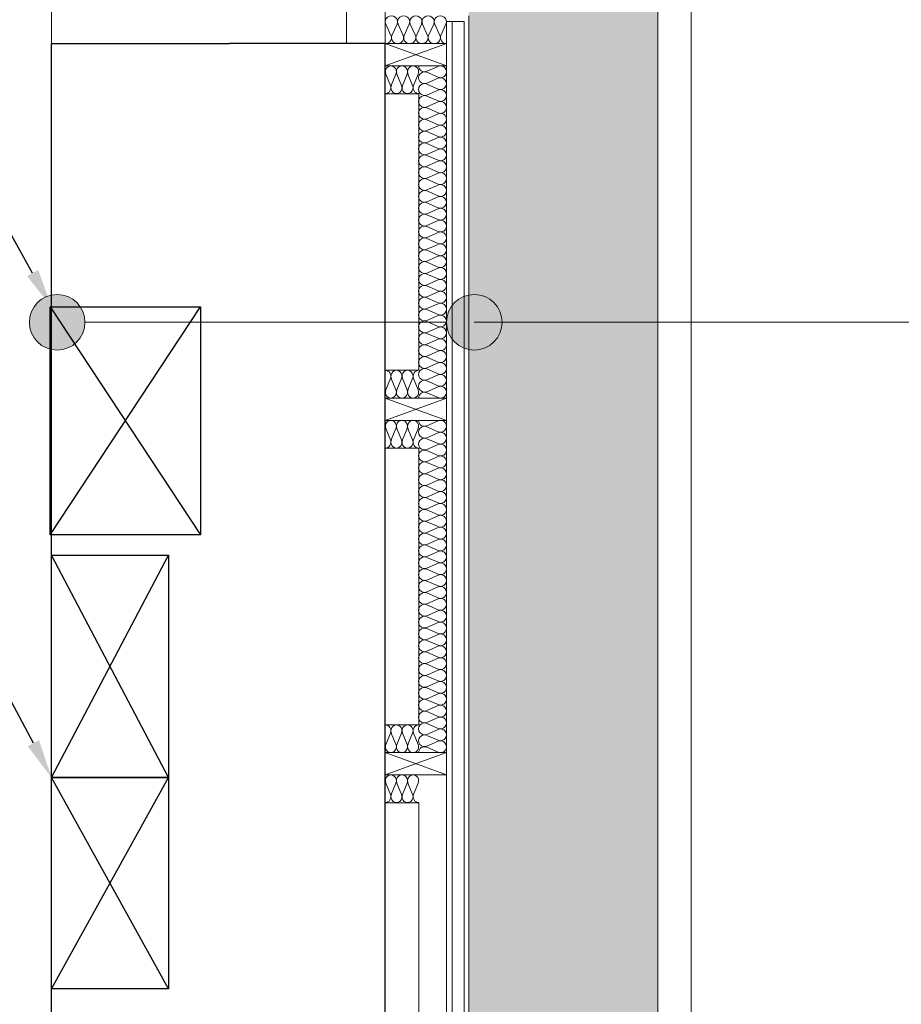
# Model space of a CAD drawing. Extents: x -543332 to -314699, y -9028 to 155584.
# Tile 26 of 256: x -472681 to -471096, y 33720 to 35491. Entities that reach past the tile are written whole.
import ezdxf
from ezdxf import colors
from ezdxf.entities.mleader import LeaderData, LeaderLine
from ezdxf.math import Vec2, Vec3

# ---------------------------------------------------------------- set-up
doc = ezdxf.new("R2010")
doc.units = 0
doc.header["$MEASUREMENT"] = 0
for name, color, linetype, lineweight in [('$ IE TABLICE ELEKTRYCZNE', 1, 'Continuous', 30), ('$ IE_OPISY', 7, 'Continuous', 25), ('Arch ocieplenie_Nr_Pióra__21', 8, 'Continuous', 9), ('Arch ocieplenie_Nr_Pióra__44', 8, 'Continuous', 9), ('Arch okna_Nr_Pióra__82', 8, 'Continuous', 20), ('Arch opisy_Nr_Pióra__21', 8, 'Continuous', 9), ('Arch teren_Nr_Pióra__5', 8, 'Continuous', 13), ('Arch wykończenie_Nr_Pióra__9', 8, 'Continuous', 9), ('INSTALACJA IE_Nr_Pióra__88', 8, 'Continuous', 20), ('INWENT. OKNA_Nr_Pióra__5', 8, 'Continuous', 13), ('INWENT.ŚCIANY_Nr_Pióra__1', 8, 'Continuous', 25), ('INWENT.ŚCIANY_Nr_Pióra__21', 8, 'Continuous', 9)]:
    doc.layers.add(name, color=color, linetype=linetype, lineweight=lineweight)
doc.layers.add('Arch ocieplenie', color=8, linetype='Continuous')
doc.layers.add('Arch opisy', color=8, linetype='Continuous')
doc.styles.add('ROMANS', font='romans.shx', dxfattribs={"width": 0.85})

# ---------------------------------------------------------------- blocks, each defined once
blk = doc.blocks.new('Izolacja cieplna 14_35', base_point=(-471963.3, 34810.1))
at = {"layer": 'Arch ocieplenie_Nr_Pióra__44', "linetype": 'Continuous'}
for p, q in [((-471948.4, 35397.9), (-471928.2, 35406.7)), ((-471928.2, 35387.2), (-471948.4, 35396.1)), ((-471948.4, 35376.5), (-471928.2, 35385.4)), ((-471928.2, 35365.8), (-471948.4, 35374.7)), ((-471948.4, 35355.2), (-471928.2, 35364.1)), ((-471928.2, 35344.5), (-471948.4, 35353.4)), ((-471948.4, 35333.8), (-471928.2, 35342.7)), ((-471928.2, 35323.2), (-471948.4, 35332)), ((-471948.4, 35312.5), (-471928.2, 35321.4)), ((-471928.2, 35301.8), (-471948.4, 35310.7)), ((-471948.4, 35291.2), (-471928.2, 35300)), ((-471928.2, 35280.5), (-471948.4, 35289.4)), ((-471948.4, 35269.8), (-471928.2, 35278.7)), ((-471928.2, 35259.2), (-471948.4, 35268)), ((-471948.4, 35248.5), (-471928.2, 35257.4)), ((-471928.2, 35237.8), (-471948.4, 35246.7)), ((-471948.4, 35227.1), (-471928.2, 35236)), ((-471928.2, 35216.5), (-471948.4, 35225.4)), ((-471948.4, 35205.8), (-471928.2, 35214.7)), ((-471928.2, 35195.1), (-471948.4, 35204)), ((-471948.4, 35184.5), (-471928.2, 35193.3)), ((-471928.2, 35173.8), (-471948.4, 35182.7)), ((-471948.4, 35163.1), (-471928.2, 35172)), ((-471928.2, 35152.5), (-471948.4, 35161.3)), ((-471948.4, 35141.8), (-471928.2, 35150.7)), ((-471928.2, 35131.1), (-471948.4, 35140)), ((-471948.4, 35120.4), (-471928.2, 35129.3)), ((-471928.2, 35109.8), (-471948.4, 35118.7)), ((-471948.4, 35099.1), (-471928.2, 35108)), ((-471928.2, 35088.4), (-471948.4, 35097.3)), ((-471948.4, 35077.8), (-471928.2, 35086.6)), ((-471928.2, 35067.1), (-471948.4, 35076)), ((-471948.4, 35056.4), (-471928.2, 35065.3)), ((-471928.2, 35045.8), (-471948.4, 35054.6)), ((-471948.4, 35035.1), (-471928.2, 35044)), ((-471928.2, 35024.4), (-471948.4, 35033.3)), ((-471948.4, 35013.8), (-471928.2, 35022.6)), ((-471928.2, 35003.1), (-471948.4, 35012)), ((-471948.4, 34992.4), (-471928.2, 35001.3)), ((-471928.2, 34981.7), (-471948.4, 34990.6)), ((-471948.4, 34971.1), (-471928.2, 34979.9)), ((-471928.2, 34960.4), (-471948.4, 34969.3)), ((-471948.4, 34949.7), (-471928.2, 34958.6)), ((-471928.2, 34939.1), (-471948.4, 34947.9)), ((-471948.4, 34928.4), (-471928.2, 34937.3)), ((-471928.2, 34917.7), (-471948.4, 34926.6)), ((-471948.4, 34907.1), (-471928.2, 34915.9)), ((-471928.2, 34896.4), (-471948.4, 34905.3)), ((-471948.4, 34885.7), (-471928.2, 34894.6)), ((-471928.2, 34875), (-471948.4, 34883.9)), ((-471948.4, 34864.4), (-471928.2, 34873.3)), ((-471928.2, 34853.7), (-471948.4, 34862.6)), ((-471948.4, 34843), (-471928.2, 34851.9)), ((-471928.2, 34832.4), (-471948.4, 34841.2)), ((-471948.4, 34821.7), (-471928.2, 34830.6)), ((-471928.2, 34811), (-471948.4, 34819.9))]:
    blk.add_line(p, q, dxfattribs=at)
for centre, start_param, end_param in [((-471952.7, 35386.3), 5.870392, 9.837571), ((-471952.7, 35407.6), 1.570796, 3.554385), ((-471924, 35397), 2.728799, 6.695979), ((-471924, 35375.6), 2.728799, 6.695979), ((-471952.7, 35365), 5.870392, 9.837571), ((-471924, 35354.3), 2.728799, 6.695979), ((-471952.7, 35343.6), 5.870392, 9.837571), ((-471924, 35332.9), 2.728799, 6.695979), ((-471952.7, 35322.3), 5.870392, 9.837571), ((-471952.7, 35300.9), 5.870392, 9.837571), ((-471924, 35311.6), 2.728799, 6.695979), ((-471952.7, 35279.6), 5.870392, 9.837571), ((-471924, 35290.3), 2.728799, 6.695979), ((-471924, 35268.9), 2.728799, 6.695979), ((-471952.7, 35258.3), 5.870392, 9.837571), ((-471924, 35247.6), 2.728799, 6.695979), ((-471952.7, 35236.9), 5.870392, 9.837571), ((-471924, 35226.2), 2.728799, 6.695979), ((-471952.7, 35215.6), 5.870392, 9.837571), ((-471952.7, 35194.2), 5.870392, 9.837571), ((-471924, 35204.9), 2.728799, 6.695979), ((-471952.7, 35172.9), 5.870392, 9.837571), ((-471924, 35183.6), 2.728799, 6.695979), ((-471924, 35162.2), 2.728799, 6.695979), ((-471952.7, 35151.6), 5.870392, 9.837571), ((-471924, 35140.9), 2.728799, 6.695979), ((-471952.7, 35130.2), 5.870392, 9.837571), ((-471924, 35119.6), 2.728799, 6.695979), ((-471952.7, 35108.9), 5.870392, 9.837571), ((-471952.7, 35087.5), 5.870392, 9.837571), ((-471924, 35098.2), 2.728799, 6.695979), ((-471952.7, 35066.2), 5.870392, 9.837571), ((-471924, 35076.9), 2.728799, 6.695979), ((-471924, 35055.5), 2.728799, 6.695979), ((-471952.7, 35044.9), 5.870392, 9.837571), ((-471924, 35034.2), 2.728799, 6.695979), ((-471952.7, 35023.5), 5.870392, 9.837571), ((-471924, 35012.9), 2.728799, 6.695979), ((-471952.7, 35002.2), 5.870392, 9.837571), ((-471952.7, 34980.8), 5.870392, 9.837571), ((-471924, 34991.5), 2.728799, 6.695979), ((-471952.7, 34959.5), 5.870392, 9.837571), ((-471924, 34970.2), 2.728799, 6.695979), ((-471924, 34948.8), 2.728799, 6.695979), ((-471952.7, 34938.2), 5.870392, 9.837571), ((-471924, 34927.5), 2.728799, 6.695979), ((-471952.7, 34916.8), 5.870392, 9.837571), ((-471924, 34906.2), 2.728799, 6.695979), ((-471952.7, 34895.5), 5.870392, 9.837571), ((-471952.7, 34874.1), 5.870392, 9.837571), ((-471924, 34884.8), 2.728799, 6.695979), ((-471952.7, 34852.8), 5.870392, 9.837571), ((-471924, 34863.5), 2.728799, 6.695979), ((-471924, 34842.1), 2.728799, 6.695979), ((-471952.7, 34831.5), 5.870392, 9.837571), ((-471924, 34820.8), 2.728799, 6.695979), ((-471952.7, 34810.1), 5.870392, 7.853982)]:
    blk.add_ellipse(centre, major_axis=(0, 10.7), ratio=0.996671, start_param=start_param, end_param=end_param, dxfattribs=at)
blk = doc.blocks.new('Izolacja cieplna 14_36', base_point=(-471913.3, 35447.6))
at = {"layer": 'Arch ocieplenie_Nr_Pióra__44', "linetype": 'Continuous'}
for p, q in [((-472013.2, 35462.5), (-472022.4, 35482.7)), ((-472002.2, 35482.7), (-472011.4, 35462.5)), ((-471991.2, 35462.5), (-472000.4, 35482.7)), ((-471980.2, 35482.7), (-471989.4, 35462.5)), ((-471969.2, 35462.5), (-471978.4, 35482.7)), ((-471958.2, 35482.7), (-471967.4, 35462.5)), ((-471947.2, 35462.5), (-471956.4, 35482.7)), ((-471936.2, 35482.7), (-471945.4, 35462.5)), ((-471925.2, 35462.5), (-471934.4, 35482.7)), ((-471914.2, 35482.7), (-471923.4, 35462.5))]:
    blk.add_line(p, q, dxfattribs=at)
for centre, start_param, end_param in [((-472012.3, 35487), 2.728799, 6.695979), ((-471990.3, 35487), 2.728799, 6.695979), ((-471968.3, 35487), 2.728799, 6.695979), ((-471946.3, 35487), 2.728799, 6.695979), ((-471924.3, 35487), 2.728799, 6.695979), ((-472023.3, 35458.3), 1.570796, 3.554385), ((-472001.3, 35458.3), 5.870392, 9.837571), ((-471979.3, 35458.3), 5.870392, 9.837571), ((-471957.3, 35458.3), 5.870392, 9.837571), ((-471935.3, 35458.3), 5.870392, 9.837571), ((-471913.3, 35458.3), 5.870392, 7.853982)]:
    blk.add_ellipse(centre, major_axis=(-11, 0), ratio=0.966714, start_param=start_param, end_param=end_param, dxfattribs=at)
blk = doc.blocks.new('Izolacja cieplna 14_37', base_point=(-471963.3, 35357.6))
at = {"layer": 'Arch ocieplenie_Nr_Pióra__44', "linetype": 'Continuous'}
for p, q in [((-472014.2, 35372.5), (-472022.5, 35392.7)), ((-472004.2, 35392.7), (-472012.5, 35372.5)), ((-471994.2, 35372.5), (-472002.5, 35392.7)), ((-471984.2, 35392.7), (-471992.5, 35372.5)), ((-471974.2, 35372.5), (-471982.5, 35392.7)), ((-471964.2, 35392.7), (-471972.5, 35372.5))]:
    blk.add_line(p, q, dxfattribs=at)
for centre, start_param, end_param in [((-472013.3, 35397), 1.158003, 5.125183), ((-471993.3, 35397), 1.158003, 5.125183), ((-471973.3, 35397), 1.158003, 5.125183), ((-472023.3, 35368.3), 6.283185, 8.266774), ((-472003.3, 35368.3), 4.299595, 8.266774), ((-471983.3, 35368.3), 4.299595, 8.266774), ((-471963.3, 35368.3), 4.299596, 6.283185)]:
    blk.add_ellipse(centre, major_axis=(0, -10.6), ratio=0.940381, start_param=start_param, end_param=end_param, dxfattribs=at)
blk = doc.blocks.new('Izolacja cieplna 14_38', base_point=(-471963.3, 34860.1))
at = {"layer": 'Arch ocieplenie_Nr_Pióra__44', "linetype": 'Continuous'}
for p, q in [((-472014.2, 34845.2), (-472022.5, 34825)), ((-472004.2, 34825), (-472012.5, 34845.2)), ((-471994.2, 34845.2), (-472002.5, 34825)), ((-471984.2, 34825), (-471992.5, 34845.2)), ((-471974.2, 34845.2), (-471982.5, 34825)), ((-471964.2, 34825), (-471972.5, 34845.2))]:
    blk.add_line(p, q, dxfattribs=at)
for centre, start_param, end_param in [((-472023.3, 34849.5), 1.158004, 3.141593), ((-472003.3, 34849.5), 1.158004, 5.125183), ((-471983.3, 34849.5), 1.158004, 5.125183), ((-471963.3, 34849.5), 3.141593, 5.125182), ((-472013.3, 34820.8), 4.299595, 8.266775), ((-471993.3, 34820.8), 4.299595, 8.266775), ((-471973.3, 34820.8), 4.299595, 8.266775)]:
    blk.add_ellipse(centre, major_axis=(0, -10.6), ratio=0.940381, start_param=start_param, end_param=end_param, dxfattribs=at)
blk = doc.blocks.new('Izolacja cieplna 14_43', base_point=(-471963.3, 34172.6))
at = {"layer": 'Arch ocieplenie_Nr_Pióra__44', "linetype": 'Continuous'}
for p, q in [((-471948.4, 34760.4), (-471928.2, 34769.2)), ((-471928.2, 34749.7), (-471948.4, 34758.6)), ((-471948.4, 34739), (-471928.2, 34747.9)), ((-471928.2, 34728.3), (-471948.4, 34737.2)), ((-471948.4, 34717.7), (-471928.2, 34726.6)), ((-471928.2, 34707), (-471948.4, 34715.9)), ((-471948.4, 34696.3), (-471928.2, 34705.2)), ((-471928.2, 34685.7), (-471948.4, 34694.5)), ((-471948.4, 34675), (-471928.2, 34683.9)), ((-471928.2, 34664.3), (-471948.4, 34673.2)), ((-471948.4, 34653.7), (-471928.2, 34662.5)), ((-471928.2, 34643), (-471948.4, 34651.9)), ((-471948.4, 34632.3), (-471928.2, 34641.2)), ((-471928.2, 34621.7), (-471948.4, 34630.5)), ((-471948.4, 34611), (-471928.2, 34619.9)), ((-471928.2, 34600.3), (-471948.4, 34609.2)), ((-471948.4, 34589.6), (-471928.2, 34598.5)), ((-471928.2, 34579), (-471948.4, 34587.9)), ((-471948.4, 34568.3), (-471928.2, 34577.2)), ((-471928.2, 34557.6), (-471948.4, 34566.5)), ((-471948.4, 34547), (-471928.2, 34555.8)), ((-471928.2, 34536.3), (-471948.4, 34545.2)), ((-471948.4, 34525.6), (-471928.2, 34534.5)), ((-471928.2, 34515), (-471948.4, 34523.8)), ((-471948.4, 34504.3), (-471928.2, 34513.2)), ((-471928.2, 34493.6), (-471948.4, 34502.5)), ((-471948.4, 34482.9), (-471928.2, 34491.8)), ((-471928.2, 34472.3), (-471948.4, 34481.2)), ((-471948.4, 34461.6), (-471928.2, 34470.5)), ((-471928.2, 34450.9), (-471948.4, 34459.8)), ((-471948.4, 34440.3), (-471928.2, 34449.1)), ((-471928.2, 34429.6), (-471948.4, 34438.5)), ((-471948.4, 34418.9), (-471928.2, 34427.8)), ((-471928.2, 34408.3), (-471948.4, 34417.1)), ((-471948.4, 34397.6), (-471928.2, 34406.5)), ((-471928.2, 34386.9), (-471948.4, 34395.8)), ((-471948.4, 34376.3), (-471928.2, 34385.1)), ((-471928.2, 34365.6), (-471948.4, 34374.5)), ((-471948.4, 34354.9), (-471928.2, 34363.8)), ((-471928.2, 34344.2), (-471948.4, 34353.1)), ((-471948.4, 34333.6), (-471928.2, 34342.4)), ((-471928.2, 34322.9), (-471948.4, 34331.8)), ((-471948.4, 34312.2), (-471928.2, 34321.1)), ((-471928.2, 34301.6), (-471948.4, 34310.4)), ((-471948.4, 34290.9), (-471928.2, 34299.8)), ((-471928.2, 34280.2), (-471948.4, 34289.1)), ((-471948.4, 34269.6), (-471928.2, 34278.4)), ((-471928.2, 34258.9), (-471948.4, 34267.8)), ((-471948.4, 34248.2), (-471928.2, 34257.1)), ((-471928.2, 34237.5), (-471948.4, 34246.4)), ((-471948.4, 34226.9), (-471928.2, 34235.8)), ((-471928.2, 34216.2), (-471948.4, 34225.1)), ((-471948.4, 34205.5), (-471928.2, 34214.4)), ((-471928.2, 34194.9), (-471948.4, 34203.7)), ((-471948.4, 34184.2), (-471928.2, 34193.1)), ((-471928.2, 34173.5), (-471948.4, 34182.4))]:
    blk.add_line(p, q, dxfattribs=at)
for centre, start_param, end_param in [((-471952.7, 34748.8), 5.870392, 9.837571), ((-471952.7, 34770.1), 1.570796, 3.554385), ((-471924, 34759.5), 2.728799, 6.695979), ((-471924, 34738.1), 2.728799, 6.695979), ((-471952.7, 34727.5), 5.870392, 9.837571), ((-471924, 34716.8), 2.728799, 6.695979), ((-471952.7, 34706.1), 5.870392, 9.837571), ((-471924, 34695.4), 2.728799, 6.695979), ((-471952.7, 34684.8), 5.870392, 9.837571), ((-471952.7, 34663.4), 5.870392, 9.837571), ((-471924, 34674.1), 2.728799, 6.695979), ((-471952.7, 34642.1), 5.870392, 9.837571), ((-471924, 34652.8), 2.728799, 6.695979), ((-471924, 34631.4), 2.728799, 6.695979), ((-471952.7, 34620.8), 5.870392, 9.837571), ((-471924, 34610.1), 2.728799, 6.695979), ((-471952.7, 34599.4), 5.870392, 9.837571), ((-471924, 34588.7), 2.728799, 6.695979), ((-471952.7, 34578.1), 5.870392, 9.837571), ((-471952.7, 34556.7), 5.870392, 9.837571), ((-471924, 34567.4), 2.728799, 6.695979), ((-471952.7, 34535.4), 5.870392, 9.837571), ((-471924, 34546.1), 2.728799, 6.695979), ((-471924, 34524.7), 2.728799, 6.695979), ((-471952.7, 34514.1), 5.870392, 9.837571), ((-471924, 34503.4), 2.728799, 6.695979), ((-471952.7, 34492.7), 5.870392, 9.837571), ((-471924, 34482.1), 2.728799, 6.695979), ((-471952.7, 34471.4), 5.870392, 9.837571), ((-471952.7, 34450), 5.870392, 9.837571), ((-471924, 34460.7), 2.728799, 6.695979), ((-471952.7, 34428.7), 5.870392, 9.837571), ((-471924, 34439.4), 2.728799, 6.695979), ((-471924, 34418), 2.728799, 6.695979), ((-471952.7, 34407.4), 5.870392, 9.837571), ((-471924, 34396.7), 2.728799, 6.695979), ((-471952.7, 34386), 5.870392, 9.837571), ((-471924, 34375.4), 2.728799, 6.695979), ((-471952.7, 34364.7), 5.870392, 9.837571), ((-471952.7, 34343.3), 5.870392, 9.837571), ((-471924, 34354), 2.728799, 6.695979), ((-471952.7, 34322), 5.870392, 9.837571), ((-471924, 34332.7), 2.728799, 6.695979), ((-471924, 34311.3), 2.728799, 6.695979), ((-471952.7, 34300.7), 5.870392, 9.837571), ((-471924, 34290), 2.728799, 6.695979), ((-471952.7, 34279.3), 5.870392, 9.837571), ((-471924, 34268.7), 2.728799, 6.695979), ((-471952.7, 34258), 5.870392, 9.837571), ((-471952.7, 34236.6), 5.870392, 9.837571), ((-471924, 34247.3), 2.728799, 6.695979), ((-471952.7, 34215.3), 5.870392, 9.837571), ((-471924, 34226), 2.728799, 6.695979), ((-471924, 34204.6), 2.728799, 6.695979), ((-471952.7, 34194), 5.870392, 9.837571), ((-471924, 34183.3), 2.728799, 6.695979), ((-471952.7, 34172.6), 5.870392, 7.853982)]:
    blk.add_ellipse(centre, major_axis=(0, 10.7), ratio=0.996671, start_param=start_param, end_param=end_param, dxfattribs=at)
blk = doc.blocks.new('Izolacja cieplna 14_44', base_point=(-471963.3, 34720.1))
at = {"layer": 'Arch ocieplenie_Nr_Pióra__44', "linetype": 'Continuous'}
for p, q in [((-472014.2, 34735), (-472022.5, 34755.2)), ((-472004.2, 34755.2), (-472012.5, 34735)), ((-471994.2, 34735), (-472002.5, 34755.2)), ((-471984.2, 34755.2), (-471992.5, 34735)), ((-471974.2, 34735), (-471982.5, 34755.2)), ((-471964.2, 34755.2), (-471972.5, 34735))]:
    blk.add_line(p, q, dxfattribs=at)
for centre, start_param, end_param in [((-472013.3, 34759.5), 1.158003, 5.125183), ((-471993.3, 34759.5), 1.158003, 5.125183), ((-471973.3, 34759.5), 1.158003, 5.125183), ((-472023.3, 34730.8), 6.283185, 8.266774), ((-472003.3, 34730.8), 4.299595, 8.266774), ((-471983.3, 34730.8), 4.299595, 8.266774), ((-471963.3, 34730.8), 4.299596, 6.283185)]:
    blk.add_ellipse(centre, major_axis=(0, -10.6), ratio=0.940381, start_param=start_param, end_param=end_param, dxfattribs=at)
blk = doc.blocks.new('Izolacja cieplna 14_45', base_point=(-471963.3, 34222.6))
at = {"layer": 'Arch ocieplenie_Nr_Pióra__44', "linetype": 'Continuous'}
for p, q in [((-472014.2, 34207.7), (-472022.5, 34187.5)), ((-472004.2, 34187.5), (-472012.5, 34207.7)), ((-471994.2, 34207.7), (-472002.5, 34187.5)), ((-471984.2, 34187.5), (-471992.5, 34207.7)), ((-471974.2, 34207.7), (-471982.5, 34187.5)), ((-471964.2, 34187.5), (-471972.5, 34207.7))]:
    blk.add_line(p, q, dxfattribs=at)
for centre, start_param, end_param in [((-472023.3, 34212), 1.158004, 3.141593), ((-472003.3, 34212), 1.158004, 5.125183), ((-471983.3, 34212), 1.158004, 5.125183), ((-471963.3, 34212), 3.141593, 5.125182), ((-472013.3, 34183.3), 4.299595, 8.266775), ((-471993.3, 34183.3), 4.299595, 8.266775), ((-471973.3, 34183.3), 4.299595, 8.266775)]:
    blk.add_ellipse(centre, major_axis=(0, -10.6), ratio=0.940381, start_param=start_param, end_param=end_param, dxfattribs=at)
blk = doc.blocks.new('Izolacja cieplna 14_47', base_point=(-471963.3, 34082.6))
at = {"layer": 'Arch ocieplenie_Nr_Pióra__44', "linetype": 'Continuous'}
for p, q in [((-472014.2, 34097.5), (-472022.5, 34117.7)), ((-472004.2, 34117.7), (-472012.5, 34097.5)), ((-471994.2, 34097.5), (-472002.5, 34117.7)), ((-471984.2, 34117.7), (-471992.5, 34097.5)), ((-471974.2, 34097.5), (-471982.5, 34117.7)), ((-471964.2, 34117.7), (-471972.5, 34097.5))]:
    blk.add_line(p, q, dxfattribs=at)
for centre, start_param, end_param in [((-472013.3, 34122), 1.158003, 5.125183), ((-471993.3, 34122), 1.158003, 5.125183), ((-471973.3, 34122), 1.158003, 5.125183), ((-472023.3, 34093.3), 6.283185, 8.266774), ((-472003.3, 34093.3), 4.299595, 8.266774), ((-471983.3, 34093.3), 4.299595, 8.266774), ((-471963.3, 34093.3), 4.299596, 6.283185)]:
    blk.add_ellipse(centre, major_axis=(0, -10.6), ratio=0.940381, start_param=start_param, end_param=end_param, dxfattribs=at)
blk = doc.blocks.new('Linia_43', base_point=(-472613.3, 34946.5))
at = {"layer": 'Arch opisy_Nr_Pióra__21', "linetype": 'Continuous'}
for points in [[(-472563.3, 34946.5), (-472567.1, 34965.6), (-472578, 34981.9), (-472594.2, 34992.7), (-472613.3, 34996.5), (-472632.5, 34992.7), (-472648.7, 34981.9), (-472659.5, 34965.6), (-472663.3, 34946.5), (-472659.5, 34927.4), (-472648.7, 34911.2), (-472632.5, 34900.3), (-472613.3, 34896.5), (-472594.2, 34900.3), (-472578, 34911.2), (-472567.1, 34927.4)], [(-471813.3, 34946.5), (-471817.1, 34965.6), (-471828, 34981.9), (-471844.2, 34992.7), (-471863.3, 34996.5), (-471882.5, 34992.7), (-471898.7, 34981.9), (-471909.5, 34965.6), (-471913.3, 34946.5), (-471909.5, 34927.4), (-471898.7, 34911.2), (-471882.5, 34900.3), (-471863.3, 34896.5), (-471844.2, 34900.3), (-471828, 34911.2), (-471817.1, 34927.4)]]:
    blk.add_hatch(color=256, dxfattribs=at).paths.add_polyline_path(points, flags=0)
blk.add_line((-472563.3, 34946.5), (-471913.3, 34946.5), dxfattribs=at)
for centre in [(-472613.3, 34946.5), (-471863.3, 34946.5)]:
    blk.add_circle(centre, 50, dxfattribs=at)
blk = doc.blocks.new('Linia_44', base_point=(-471863.3, 34946.5))
at = {"layer": 'Arch opisy_Nr_Pióra__21', "linetype": 'Continuous'}
blk.add_line((-471863.3, 34946.5), (-471040.7, 34946.5), dxfattribs=at)
blk.add_circle((-470740.7, 34946.5), 300, dxfattribs=at)

msp = doc.modelspace()

# ---------------------------------------------------------------- hatches: boundary and pattern name
at = {"layer": 'Arch okna_Nr_Pióra__82', "linetype": 'Continuous'}
h = msp.add_hatch(dxfattribs=at)
h.set_pattern_fill('Render', color=256, style=0, pattern_type=2)
h.set_pattern_definition([(45, (0, 350), (-111.36932, 111.36932), [0, -105, 0, -157.5]), (110, (350, 350), (148.00159, 53.86817), [0, -77, 0, -133])])
h.paths.add_polyline_path([(-473143.3, 32367.6), (-471533.3, 32367.6), (-471533.3, 44522.6), (-471873.3, 44522.6), (-471873.3, 32707.6), (-473143.3, 32707.6)], flags=0)

# ---------------------------------------------------------------- linework, layer by layer
at = {"layer": '$ IE TABLICE ELEKTRYCZNE', "color": 1, "linetype": 'Continuous', "lineweight": 30}
for p, q in [((-472625.7, 34564), (-472625.7, 34974)), ((-472625.7, 34974), (-472355.7, 34974)), ((-472625.7, 34564), (-472355.7, 34974)), ((-472625.7, 34974), (-472355.7, 34564)), ((-472355.7, 34974), (-472355.7, 34564)), ((-472355.7, 34564), (-472625.7, 34564))]:
    msp.add_line(p, q, dxfattribs=at)
at = {"layer": 'Arch ocieplenie_Nr_Pióra__21', "linetype": 'Continuous', "flags": 128}
for points in [[(-471963.3, 34860.1), (-472023.3, 34860.1), (-472023.3, 35357.6), (-471963.3, 35357.6)], [(-471963.3, 34222.6), (-472023.3, 34222.6), (-472023.3, 34720.1), (-471963.3, 34720.1)], [(-471963.3, 33585.1), (-472023.3, 33585.1), (-472023.3, 34082.6), (-471963.3, 34082.6)]]:
    msp.add_lwpolyline(points, close=True, dxfattribs=at)
at = {"layer": 'Arch teren_Nr_Pióra__5', "linetype": 'Continuous'}
for p, q in [((-471533.3, 32367.6), (-471533.3, 44522.6)), ((-471473.3, 32307.6), (-471473.3, 44522.6))]:
    msp.add_line(p, q, dxfattribs=at)
at = {"layer": 'Arch wykończenie_Nr_Pióra__9', "linetype": 'Continuous'}
for p, q in [((-471881.3, 35487.6), (-471913.3, 35487.6)), ((-471913.3, 32747.6), (-471913.3, 35487.6)), ((-471903.3, 32737.6), (-471903.3, 35487.6)), ((-471881.3, 32715.6), (-471881.3, 35487.6)), ((-471873.3, 32707.6), (-471873.3, 35497.6)), ((-472023.3, 35407.6), (-471913.3, 35447.6)), ((-472023.3, 35447.6), (-471913.3, 35407.6)), ((-472023.3, 35447.6), (-471913.3, 35447.6)), ((-472023.3, 35407.6), (-472023.3, 35447.6)), ((-471913.3, 35447.6), (-471913.3, 35407.6)), ((-471913.3, 35407.6), (-472023.3, 35407.6)), ((-472023.3, 34770.1), (-471913.3, 34810.1)), ((-472023.3, 34810.1), (-471913.3, 34770.1)), ((-472023.3, 34810.1), (-471913.3, 34810.1)), ((-472023.3, 34770.1), (-472023.3, 34810.1)), ((-471913.3, 34810.1), (-471913.3, 34770.1)), ((-471913.3, 34770.1), (-472023.3, 34770.1)), ((-472023.3, 34132.6), (-471913.3, 34172.6)), ((-472023.3, 34172.6), (-471913.3, 34132.6)), ((-472023.3, 34172.6), (-471913.3, 34172.6)), ((-472023.3, 34132.6), (-472023.3, 34172.6)), ((-471913.3, 34172.6), (-471913.3, 34132.6)), ((-471913.3, 34132.6), (-472023.3, 34132.6))]:
    msp.add_line(p, q, dxfattribs=at)
at = {"layer": 'INSTALACJA IE_Nr_Pióra__88', "color": 0, "linetype": 'Continuous', "lineweight": 30}
for p, q in [((-472623.3, 34127.6), (-472623.3, 34527.6)), ((-472623.3, 34527.6), (-472413.3, 34527.6)), ((-472623.3, 34127.6), (-472413.3, 34527.6)), ((-472413.3, 34127.6), (-472623.3, 34527.6)), ((-472413.3, 34527.6), (-472413.3, 34127.6)), ((-472623.3, 33747.6), (-472623.3, 34127.6)), ((-472623.3, 34127.6), (-472413.3, 34127.6)), ((-472623.3, 33747.6), (-472413.3, 34127.6)), ((-472413.3, 33747.6), (-472623.3, 34127.6)), ((-472413.3, 34127.6), (-472623.3, 34127.6)), ((-472413.3, 34127.6), (-472413.3, 33747.6)), ((-472413.3, 33747.6), (-472623.3, 33747.6))]:
    msp.add_line(p, q, dxfattribs=at)
at = {"layer": 'INWENT. OKNA_Nr_Pióra__5', "linetype": 'Continuous'}
for p, q in [((-472093.3, 36937.6), (-472093.3, 35447.6)), ((-472023.3, 36937.6), (-472023.3, 35447.6))]:
    msp.add_line(p, q, dxfattribs=at)
at = {"layer": 'INWENT.ŚCIANY_Nr_Pióra__1', "linetype": 'Continuous'}
for p, q in [((-472623.3, 33467.6), (-472623.3, 35447.6)), ((-472623.3, 35447.6), (-472303.3, 35447.6)), ((-472023.3, 35447.6), (-472303.3, 35447.6)), ((-472023.3, 32857.6), (-472023.3, 35447.6))]:
    msp.add_line(p, q, dxfattribs=at)
at = {"layer": 'INWENT.ŚCIANY_Nr_Pióra__21', "linetype": 'Continuous'}
msp.add_line((-472623.3, 35447.6), (-472623.3, 36937.6), dxfattribs=at)

# ---------------------------------------------------------------- block references
at = {"layer": 'Arch ocieplenie', "color": 104, "linetype": 'Continuous', "lineweight": 13, "true_color": 0x029e21}
for name, p in [('Izolacja cieplna 14_36', (-471913.3, 35447.6)), ('Izolacja cieplna 14_37', (-471963.3, 35357.6)), ('Izolacja cieplna 14_35', (-471963.3, 34810.1)), ('Izolacja cieplna 14_38', (-471963.3, 34860.1)), ('Izolacja cieplna 14_44', (-471963.3, 34720.1)), ('Izolacja cieplna 14_43', (-471963.3, 34172.6)), ('Izolacja cieplna 14_45', (-471963.3, 34222.6)), ('Izolacja cieplna 14_47', (-471963.3, 34082.6))]:
    msp.add_blockref(name, p, dxfattribs=at)
at = {"layer": 'Arch opisy', "linetype": 'Continuous'}
for name, p in [('Linia_44', (-471863.3, 34946.5)), ('Linia_43', (-472613.3, 34946.5))]:
    msp.add_blockref(name, p, dxfattribs=at)

# ---------------------------------------------------------------- leaders
at = {"layer": '$ IE_OPISY', "color": 7, "lineweight": 30}
ml = msp.add_multileader_mtext('Standard', dxfattribs=at)
ml.set_content('\\Q10;\\W0.8;proj. RG2', color=7, style='ROMANS')
ml.set_leader_properties()
ml.build(insert=Vec2(0, 0))
ml.multileader.update_dxf_attribs({"text_left_attachment_type": 6, "text_right_attachment_type": 6, "dogleg_length": 0.36, "arrow_head_size": 70})
ctx = ml.context
ctx.base_point, ctx.char_height, ctx.arrow_head_size, ctx.landing_gap_size, ctx.plane_origin = Vec3(-474437.2, 36154.2), 200, 70, 0.9, Vec3(-498738.3, 39206.6)
ctx.left_attachment, ctx.right_attachment = 6, 6
notes = []
notes.append((ctx, [(0, (1, 1, 0), (-473282.3, 36154.2), (-1, 0), 0.36, [(0, [(-472623.3, 34974)], 0, [])])]))
ctx.mtext.insert, ctx.mtext.rotation, ctx.mtext.width, ctx.mtext.defined_height, ctx.mtext.flow_direction = Vec3(-474436.3, 36420.9), 6.283185, 4429.801, 382.9, 5
ml = msp.add_multileader_mtext('Standard', dxfattribs=at)
ml.set_content('\\Q10;\\W0.8;istn. RG+TL', color=7, style='ROMANS')
ml.set_leader_properties()
ml.build(insert=Vec2(0, 0))
ml.multileader.update_dxf_attribs({"text_left_attachment_type": 6, "text_right_attachment_type": 6, "dogleg_length": 0.36, "arrow_head_size": 70})
ctx = ml.context
ctx.base_point, ctx.char_height, ctx.arrow_head_size, ctx.landing_gap_size, ctx.plane_origin = Vec3(-474724.2, 35455.5), 200, 70, 0.9, Vec3(-498789.3, 38541.3)
ctx.left_attachment, ctx.right_attachment = 6, 6
notes.append((ctx, [(0, (1, 1, 0), (-473327.8, 35455.5), (-1, 0), 0.36, [(0, [(-472623.3, 34127.6)], 0, [])])]))
ctx.mtext.insert, ctx.mtext.rotation, ctx.mtext.width, ctx.mtext.defined_height, ctx.mtext.flow_direction = Vec3(-474723.3, 35695.5), 6.283185, 4429.801, 382.9, 5
for ctx, leaders in notes:
    for number, flags, end, landing, length, lines in leaders:
        leader = LeaderData()
        leader.index, (leader.has_last_leader_line, leader.has_dogleg_vector, leader.attachment_direction) = number, flags
        leader.last_leader_point, leader.dogleg_vector, leader.dogleg_length = Vec3(end), Vec3(landing), length
        for number, points, colour, breaks in lines:
            line = LeaderLine()
            line.index, line.vertices, line.color, line.breaks = number, Vec3.list(points), colors.encode_raw_color(colour), breaks
            leader.lines.append(line)
        ctx.leaders.append(leader)

doc.saveas('drawing.dxf')
